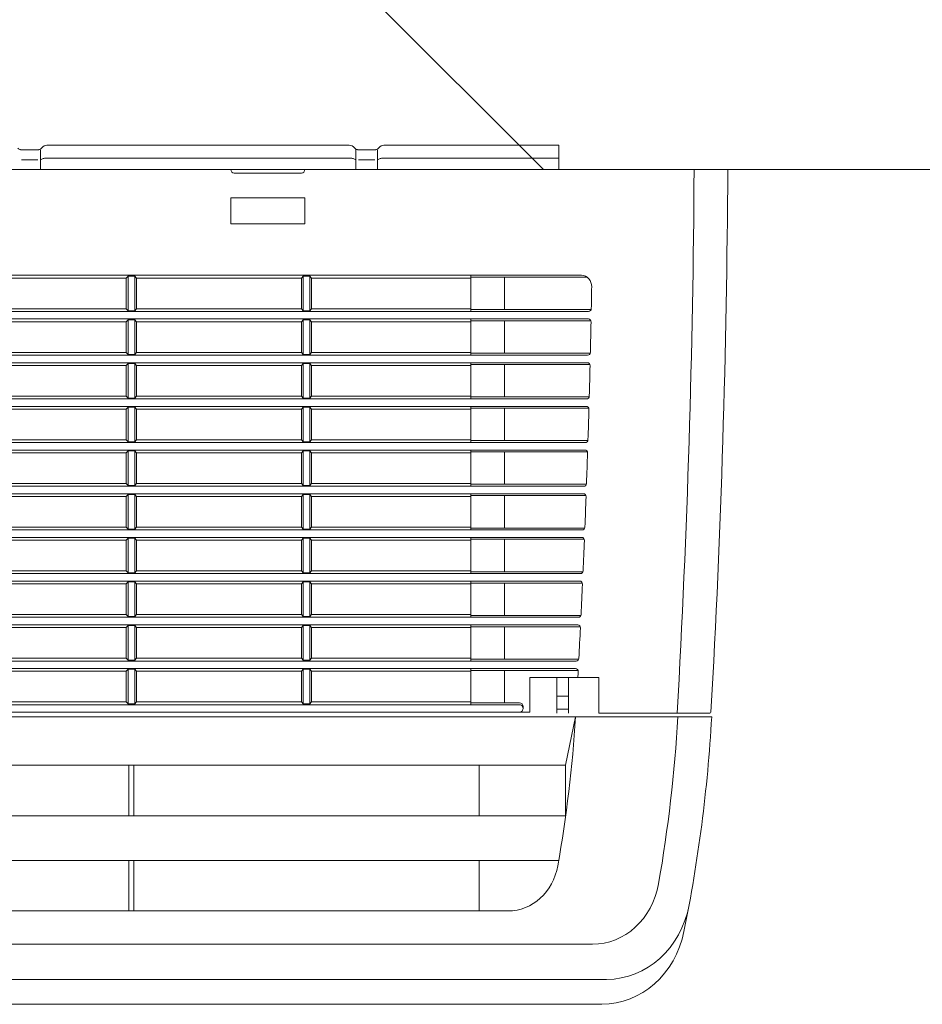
# Model space of a CAD drawing. Header units: millimetres. Extents: x -4612887 to -4536833, y -5457376 to -5415716.
# Tile 112 of 144: x -4578975 to -4578736, y -5437260 to -5436999. Entities that reach past the tile are written whole.
import ezdxf

# ---------------------------------------------------------------- set-up
doc = ezdxf.new("R2010")
doc.units = ezdxf.units.MM
doc.header["$MEASUREMENT"] = 0
doc.layers.add('is_KT-urzadzenia', color=104, linetype='Continuous', lineweight=30)
doc.layers.add('Ściany wewnętrzne', color=7, linetype='Continuous', lineweight=18)

msp = doc.modelspace()

# ---------------------------------------------------------------- hatches: boundary and pattern name
at = {"layer": 'Ściany wewnętrzne', "linetype": 'Continuous'}
h = msp.add_hatch(dxfattribs=at)
h.set_pattern_fill('CEGŁA_ZWYKŁA__2_', color=8, style=0, pattern_type=2)
h.set_pattern_definition([(315, (-4559356.9, -5416807.61), (91.9239, 91.9239), [])])
h.paths.add_polyline_path([(-4575200.69, -5437039.1), (-4575200.69, -5436789.1), (-4580875.69, -5436789.1), (-4580875.69, -5437039.1)])

# ---------------------------------------------------------------- linework, layer by layer
at = {"layer": 'is_KT-urzadzenia', "linetype": 'Continuous', "lineweight": 9}
for p, q in [((-4578887.71, -5437032.68), (-4578967.64, -5437032.68)), ((-4578832.27, -5437032.68), (-4578878.56, -5437032.68)), ((-4578832.27, -5437039.1), (-4578832.27, -5437032.68)), ((-4578969.78, -5437033.87), (-4578974.65, -5437033.87)), ((-4578969.36, -5437039.1), (-4578969.36, -5437033.87)), ((-4578969.01, -5437033.39), (-4578969.1, -5437033.51)), ((-4578886.34, -5437033.39), (-4578886.25, -5437033.51)), ((-4578885.98, -5437039.1), (-4578885.98, -5437033.87)), ((-4578880.7, -5437033.87), (-4578885.57, -5437033.87)), ((-4578880.28, -5437039.1), (-4578880.28, -5437033.87)), ((-4578879.93, -5437033.39), (-4578880.02, -5437033.51)), ((-4578970.06, -5437036.6), (-4578974.36, -5437036.6)), ((-4578968.85, -5437036.31), (-4578969.36, -5437036.6)), ((-4578887.29, -5437036.11), (-4578968.06, -5437036.11)), ((-4578885.98, -5437036.6), (-4578886.5, -5437036.31)), ((-4578880.98, -5437036.6), (-4578885.28, -5437036.6)), ((-4578879.77, -5437036.31), (-4578880.28, -5437036.6)), ((-4578832.27, -5437036.11), (-4578878.97, -5437036.11)), ((-4579220.59, -5437039.1), (-4578919.05, -5437039.1)), ((-4578918.16, -5437040.09), (-4578900.35, -5437040.09)), ((-4578899.46, -5437039.1), (-4578787.64, -5437039.1)), ((-4578919.05, -5437046.6), (-4578899.46, -5437046.6)), ((-4578919.05, -5437053.52), (-4578919.05, -5437046.6)), ((-4578899.46, -5437053.52), (-4578899.46, -5437046.6)), ((-4578919.05, -5437053.52), (-4578899.46, -5437053.52)), ((-4578826.3, -5437067.09), (-4579746.73, -5437067.09)), ((-4578946.67, -5437067.83), (-4578990.32, -5437067.83)), ((-4578946.22, -5437067.28), (-4578946.67, -5437067.83)), ((-4578946.67, -5437067.83), (-4578946.67, -5437075.93)), ((-4578946.22, -5437076.49), (-4578946.22, -5437067.28)), ((-4578944.44, -5437067.28), (-4578946.22, -5437067.28)), ((-4578944.44, -5437076.49), (-4578944.44, -5437067.28)), ((-4578944, -5437067.83), (-4578944.44, -5437067.28)), ((-4578900.35, -5437067.83), (-4578944, -5437067.83)), ((-4578944, -5437075.93), (-4578944, -5437067.83)), ((-4578899.9, -5437067.28), (-4578900.35, -5437067.83)), ((-4578900.35, -5437067.83), (-4578900.35, -5437075.93)), ((-4578899.9, -5437076.49), (-4578899.9, -5437067.28)), ((-4578898.12, -5437067.28), (-4578899.9, -5437067.28)), ((-4578898.12, -5437076.49), (-4578898.12, -5437067.28)), ((-4578897.67, -5437067.83), (-4578898.12, -5437067.28)), ((-4578855.58, -5437067.83), (-4578897.67, -5437067.83)), ((-4578897.67, -5437075.93), (-4578897.67, -5437067.83)), ((-4578855.58, -5437076.67), (-4578855.58, -5437067.09)), ((-4578824.8, -5437067.6), (-4578855.58, -5437067.6)), ((-4578846.68, -5437076.16), (-4578846.68, -5437067.6)), ((-4578824.45, -5437076.67), (-4579748.58, -5437076.67)), ((-4578946.67, -5437075.93), (-4578990.32, -5437075.93)), ((-4578946.22, -5437076.49), (-4578946.67, -5437075.93)), ((-4578944.44, -5437076.49), (-4578946.22, -5437076.49)), ((-4578944, -5437075.93), (-4578944.44, -5437076.49)), ((-4578900.35, -5437075.93), (-4578944, -5437075.93)), ((-4578899.9, -5437076.49), (-4578900.35, -5437075.93)), ((-4578898.12, -5437076.49), (-4578899.9, -5437076.49)), ((-4578897.67, -5437075.93), (-4578898.12, -5437076.49)), ((-4578855.58, -5437075.93), (-4578897.67, -5437075.93)), ((-4578823.74, -5437076.16), (-4578855.58, -5437076.16)), ((-4578824.51, -5437078.65), (-4579748.51, -5437078.65)), ((-4578946.67, -5437079.39), (-4578990.32, -5437079.39)), ((-4578946.22, -5437078.83), (-4578946.67, -5437079.39)), ((-4578946.67, -5437079.39), (-4578946.67, -5437087.48)), ((-4578944.44, -5437078.83), (-4578946.22, -5437078.83)), ((-4578946.22, -5437088.04), (-4578946.22, -5437078.83)), ((-4578944, -5437079.39), (-4578944.44, -5437078.83)), ((-4578944.44, -5437088.04), (-4578944.44, -5437078.83)), ((-4578900.35, -5437079.39), (-4578944, -5437079.39)), ((-4578944, -5437087.48), (-4578944, -5437079.39)), ((-4578899.9, -5437078.83), (-4578900.35, -5437079.39)), ((-4578900.35, -5437079.39), (-4578900.35, -5437087.48)), ((-4578898.12, -5437078.83), (-4578899.9, -5437078.83)), ((-4578899.9, -5437088.04), (-4578899.9, -5437078.83)), ((-4578897.67, -5437079.39), (-4578898.12, -5437078.83)), ((-4578898.12, -5437088.04), (-4578898.12, -5437078.83)), ((-4578855.58, -5437079.39), (-4578897.67, -5437079.39)), ((-4578897.67, -5437087.48), (-4578897.67, -5437079.39)), ((-4578855.58, -5437088.22), (-4578855.58, -5437078.65)), ((-4578823.8, -5437079.16), (-4578855.58, -5437079.16)), ((-4578846.68, -5437087.72), (-4578846.68, -5437079.16)), ((-4578946.67, -5437087.48), (-4578990.32, -5437087.48)), ((-4578946.22, -5437088.04), (-4578946.67, -5437087.48)), ((-4578944, -5437087.48), (-4578944.44, -5437088.04)), ((-4578900.35, -5437087.48), (-4578944, -5437087.48)), ((-4578899.9, -5437088.04), (-4578900.35, -5437087.48)), ((-4578897.67, -5437087.48), (-4578898.12, -5437088.04)), ((-4578855.58, -5437087.48), (-4578897.67, -5437087.48)), ((-4578823.98, -5437087.72), (-4578855.58, -5437087.72)), ((-4578824.69, -5437088.22), (-4579748.34, -5437088.22)), ((-4578824.77, -5437090.2), (-4579748.25, -5437090.2)), ((-4578946.22, -5437090.38), (-4578946.67, -5437090.94)), ((-4578944.44, -5437088.04), (-4578946.22, -5437088.04)), ((-4578946.22, -5437099.59), (-4578946.22, -5437090.38)), ((-4578944.44, -5437090.38), (-4578946.22, -5437090.38)), ((-4578944.44, -5437099.59), (-4578944.44, -5437090.38)), ((-4578944, -5437090.94), (-4578944.44, -5437090.38)), ((-4578899.9, -5437090.38), (-4578900.35, -5437090.94)), ((-4578898.12, -5437088.04), (-4578899.9, -5437088.04)), ((-4578899.9, -5437099.59), (-4578899.9, -5437090.38)), ((-4578898.12, -5437090.38), (-4578899.9, -5437090.38)), ((-4578898.12, -5437099.59), (-4578898.12, -5437090.38)), ((-4578897.67, -5437090.94), (-4578898.12, -5437090.38)), ((-4578855.58, -5437099.78), (-4578855.58, -5437090.2)), ((-4578946.67, -5437090.94), (-4578990.32, -5437090.94)), ((-4578946.67, -5437090.94), (-4578946.67, -5437099.04)), ((-4578900.35, -5437090.94), (-4578944, -5437090.94)), ((-4578944, -5437099.04), (-4578944, -5437090.94)), ((-4578900.35, -5437090.94), (-4578900.35, -5437099.04)), ((-4578897.67, -5437099.04), (-4578897.67, -5437090.94)), ((-4578855.58, -5437090.94), (-4578897.67, -5437090.94)), ((-4578824.05, -5437090.71), (-4578855.58, -5437090.71)), ((-4578846.68, -5437099.27), (-4578846.68, -5437090.71)), ((-4578824.98, -5437099.78), (-4579748.05, -5437099.78)), ((-4578946.67, -5437099.04), (-4578990.32, -5437099.04)), ((-4578946.22, -5437099.59), (-4578946.67, -5437099.04)), ((-4578944.44, -5437099.59), (-4578946.22, -5437099.59)), ((-4578944, -5437099.04), (-4578944.44, -5437099.59)), ((-4578900.35, -5437099.04), (-4578944, -5437099.04)), ((-4578899.9, -5437099.59), (-4578900.35, -5437099.04)), ((-4578898.12, -5437099.59), (-4578899.9, -5437099.59)), ((-4578897.67, -5437099.04), (-4578898.12, -5437099.59)), ((-4578855.58, -5437099.04), (-4578897.67, -5437099.04)), ((-4578824.27, -5437099.27), (-4578855.58, -5437099.27)), ((-4578825.08, -5437101.75), (-4579747.95, -5437101.75)), ((-4578946.67, -5437102.49), (-4578990.32, -5437102.49)), ((-4578946.22, -5437101.94), (-4578946.67, -5437102.49)), ((-4578946.67, -5437102.49), (-4578946.67, -5437110.59)), ((-4578944.44, -5437101.94), (-4578946.22, -5437101.94)), ((-4578946.22, -5437111.15), (-4578946.22, -5437101.94)), ((-4578944, -5437102.49), (-4578944.44, -5437101.94)), ((-4578944.44, -5437111.15), (-4578944.44, -5437101.94)), ((-4578900.35, -5437102.49), (-4578944, -5437102.49)), ((-4578944, -5437110.59), (-4578944, -5437102.49)), ((-4578899.9, -5437101.94), (-4578900.35, -5437102.49)), ((-4578900.35, -5437102.49), (-4578900.35, -5437110.59)), ((-4578898.12, -5437101.94), (-4578899.9, -5437101.94)), ((-4578899.9, -5437111.15), (-4578899.9, -5437101.94)), ((-4578897.67, -5437102.49), (-4578898.12, -5437101.94)), ((-4578898.12, -5437111.15), (-4578898.12, -5437101.94)), ((-4578855.58, -5437102.49), (-4578897.67, -5437102.49)), ((-4578897.67, -5437110.59), (-4578897.67, -5437102.49)), ((-4578855.58, -5437111.33), (-4578855.58, -5437101.75)), ((-4578824.36, -5437102.26), (-4578855.58, -5437102.26)), ((-4578846.68, -5437110.82), (-4578846.68, -5437102.26)), ((-4578946.67, -5437110.59), (-4578990.32, -5437110.59)), ((-4578946.22, -5437111.15), (-4578946.67, -5437110.59)), ((-4578944.44, -5437111.15), (-4578946.22, -5437111.15)), ((-4578944, -5437110.59), (-4578944.44, -5437111.15)), ((-4578900.35, -5437110.59), (-4578944, -5437110.59)), ((-4578899.9, -5437111.15), (-4578900.35, -5437110.59)), ((-4578898.12, -5437111.15), (-4578899.9, -5437111.15)), ((-4578897.67, -5437110.59), (-4578898.12, -5437111.15)), ((-4578855.58, -5437110.59), (-4578897.67, -5437110.59)), ((-4578824.61, -5437110.82), (-4578855.58, -5437110.82)), ((-4578825.32, -5437111.33), (-4579747.71, -5437111.33)), ((-4578825.43, -5437113.31), (-4579747.6, -5437113.31)), ((-4578946.22, -5437113.49), (-4578946.67, -5437114.05)), ((-4578944.44, -5437113.49), (-4578946.22, -5437113.49)), ((-4578946.22, -5437122.7), (-4578946.22, -5437113.49)), ((-4578944, -5437114.05), (-4578944.44, -5437113.49)), ((-4578944.44, -5437122.7), (-4578944.44, -5437113.49)), ((-4578899.9, -5437113.49), (-4578900.35, -5437114.05)), ((-4578898.12, -5437113.49), (-4578899.9, -5437113.49)), ((-4578899.9, -5437122.7), (-4578899.9, -5437113.49)), ((-4578897.67, -5437114.05), (-4578898.12, -5437113.49)), ((-4578898.12, -5437122.7), (-4578898.12, -5437113.49)), ((-4578855.58, -5437122.88), (-4578855.58, -5437113.31)), ((-4578824.71, -5437113.81), (-4578855.58, -5437113.81)), ((-4578846.68, -5437122.37), (-4578846.68, -5437113.81)), ((-4578946.67, -5437114.05), (-4578990.32, -5437114.05)), ((-4578946.67, -5437114.05), (-4578946.67, -5437122.14)), ((-4578900.35, -5437114.05), (-4578944, -5437114.05)), ((-4578944, -5437122.14), (-4578944, -5437114.05)), ((-4578900.35, -5437114.05), (-4578900.35, -5437122.14)), ((-4578855.58, -5437114.05), (-4578897.67, -5437114.05)), ((-4578897.67, -5437122.14), (-4578897.67, -5437114.05)), ((-4578825.7, -5437122.88), (-4579747.32, -5437122.88)), ((-4578946.67, -5437122.14), (-4578990.32, -5437122.14)), ((-4578946.22, -5437122.7), (-4578946.67, -5437122.14)), ((-4578944.44, -5437122.7), (-4578946.22, -5437122.7)), ((-4578944, -5437122.14), (-4578944.44, -5437122.7)), ((-4578900.35, -5437122.14), (-4578944, -5437122.14)), ((-4578899.9, -5437122.7), (-4578900.35, -5437122.14)), ((-4578898.12, -5437122.7), (-4578899.9, -5437122.7)), ((-4578897.67, -5437122.14), (-4578898.12, -5437122.7)), ((-4578855.58, -5437122.14), (-4578897.67, -5437122.14)), ((-4578825, -5437122.37), (-4578855.58, -5437122.37)), ((-4578825.83, -5437124.86), (-4579747.19, -5437124.86)), ((-4578946.67, -5437125.6), (-4578990.32, -5437125.6)), ((-4578946.22, -5437125.04), (-4578946.67, -5437125.6)), ((-4578946.67, -5437125.6), (-4578946.67, -5437133.7)), ((-4578946.22, -5437134.25), (-4578946.22, -5437125.04)), ((-4578944.44, -5437125.04), (-4578946.22, -5437125.04)), ((-4578944.44, -5437134.25), (-4578944.44, -5437125.04)), ((-4578944, -5437125.6), (-4578944.44, -5437125.04)), ((-4578944, -5437133.7), (-4578944, -5437125.6)), ((-4578900.35, -5437125.6), (-4578944, -5437125.6)), ((-4578899.9, -5437125.04), (-4578900.35, -5437125.6)), ((-4578900.35, -5437125.6), (-4578900.35, -5437133.7)), ((-4578899.9, -5437134.25), (-4578899.9, -5437125.04)), ((-4578898.12, -5437125.04), (-4578899.9, -5437125.04)), ((-4578898.12, -5437134.25), (-4578898.12, -5437125.04)), ((-4578897.67, -5437125.6), (-4578898.12, -5437125.04)), ((-4578897.67, -5437133.7), (-4578897.67, -5437125.6)), ((-4578855.58, -5437125.6), (-4578897.67, -5437125.6)), ((-4578855.58, -5437134.44), (-4578855.58, -5437124.86)), ((-4578825.11, -5437125.37), (-4578855.58, -5437125.37)), ((-4578846.68, -5437133.93), (-4578846.68, -5437125.37)), ((-4578826.14, -5437134.44), (-4579746.89, -5437134.44)), ((-4578946.67, -5437133.7), (-4578990.32, -5437133.7)), ((-4578946.22, -5437134.25), (-4578946.67, -5437133.7)), ((-4578944.44, -5437134.25), (-4578946.22, -5437134.25)), ((-4578944, -5437133.7), (-4578944.44, -5437134.25)), ((-4578900.35, -5437133.7), (-4578944, -5437133.7)), ((-4578899.9, -5437134.25), (-4578900.35, -5437133.7)), ((-4578898.12, -5437134.25), (-4578899.9, -5437134.25)), ((-4578897.67, -5437133.7), (-4578898.12, -5437134.25)), ((-4578855.58, -5437133.7), (-4578897.67, -5437133.7)), ((-4578825.43, -5437133.93), (-4578855.58, -5437133.93)), ((-4578826.28, -5437136.41), (-4579746.75, -5437136.41)), ((-4578946.67, -5437137.15), (-4578990.32, -5437137.15)), ((-4578946.22, -5437136.6), (-4578946.67, -5437137.15)), ((-4578946.67, -5437137.15), (-4578946.67, -5437145.25)), ((-4578944.44, -5437136.6), (-4578946.22, -5437136.6)), ((-4578946.22, -5437145.8), (-4578946.22, -5437136.6)), ((-4578944, -5437137.15), (-4578944.44, -5437136.6)), ((-4578944.44, -5437145.8), (-4578944.44, -5437136.6)), ((-4578900.35, -5437137.15), (-4578944, -5437137.15)), ((-4578944, -5437145.25), (-4578944, -5437137.15)), ((-4578899.9, -5437136.6), (-4578900.35, -5437137.15)), ((-4578900.35, -5437137.15), (-4578900.35, -5437145.25)), ((-4578898.12, -5437136.6), (-4578899.9, -5437136.6)), ((-4578899.9, -5437145.8), (-4578899.9, -5437136.6)), ((-4578897.67, -5437137.15), (-4578898.12, -5437136.6)), ((-4578898.12, -5437145.8), (-4578898.12, -5437136.6)), ((-4578855.58, -5437137.15), (-4578897.67, -5437137.15)), ((-4578897.67, -5437145.25), (-4578897.67, -5437137.15)), ((-4578855.58, -5437145.99), (-4578855.58, -5437136.41)), ((-4578825.56, -5437136.92), (-4578855.58, -5437136.92)), ((-4578846.68, -5437145.48), (-4578846.68, -5437136.92)), ((-4578826.62, -5437145.99), (-4579746.41, -5437145.99)), ((-4578946.67, -5437145.25), (-4578990.32, -5437145.25)), ((-4578946.22, -5437145.8), (-4578946.67, -5437145.25)), ((-4578944.44, -5437145.8), (-4578946.22, -5437145.8)), ((-4578944, -5437145.25), (-4578944.44, -5437145.8)), ((-4578900.35, -5437145.25), (-4578944, -5437145.25)), ((-4578899.9, -5437145.8), (-4578900.35, -5437145.25)), ((-4578898.12, -5437145.8), (-4578899.9, -5437145.8)), ((-4578897.67, -5437145.25), (-4578898.12, -5437145.8)), ((-4578855.58, -5437145.25), (-4578897.67, -5437145.25)), ((-4578825.92, -5437145.48), (-4578855.58, -5437145.48)), ((-4578826.78, -5437147.96), (-4579746.25, -5437147.96)), ((-4578946.67, -5437148.7), (-4578990.32, -5437148.7)), ((-4578946.22, -5437148.15), (-4578946.67, -5437148.7)), ((-4578946.67, -5437148.7), (-4578946.67, -5437156.8)), ((-4578946.22, -5437157.36), (-4578946.22, -5437148.15)), ((-4578944.44, -5437148.15), (-4578946.22, -5437148.15)), ((-4578944.44, -5437157.36), (-4578944.44, -5437148.15)), ((-4578944, -5437148.7), (-4578944.44, -5437148.15)), ((-4578900.35, -5437148.7), (-4578944, -5437148.7)), ((-4578944, -5437156.8), (-4578944, -5437148.7)), ((-4578899.9, -5437148.15), (-4578900.35, -5437148.7)), ((-4578900.35, -5437148.7), (-4578900.35, -5437156.8)), ((-4578899.9, -5437157.36), (-4578899.9, -5437148.15)), ((-4578898.12, -5437148.15), (-4578899.9, -5437148.15)), ((-4578898.12, -5437157.36), (-4578898.12, -5437148.15)), ((-4578897.67, -5437148.7), (-4578898.12, -5437148.15)), ((-4578855.58, -5437148.7), (-4578897.67, -5437148.7)), ((-4578897.67, -5437156.8), (-4578897.67, -5437148.7)), ((-4578855.58, -5437157.54), (-4578855.58, -5437147.96)), ((-4578826.05, -5437148.47), (-4578855.58, -5437148.47)), ((-4578846.68, -5437157.03), (-4578846.68, -5437148.47)), ((-4578827.15, -5437157.54), (-4579745.88, -5437157.54)), ((-4578946.67, -5437156.8), (-4578990.32, -5437156.8)), ((-4578946.22, -5437157.36), (-4578946.67, -5437156.8)), ((-4578944.44, -5437157.36), (-4578946.22, -5437157.36)), ((-4578944, -5437156.8), (-4578944.44, -5437157.36)), ((-4578900.35, -5437156.8), (-4578944, -5437156.8)), ((-4578899.9, -5437157.36), (-4578900.35, -5437156.8)), ((-4578898.12, -5437157.36), (-4578899.9, -5437157.36)), ((-4578897.67, -5437156.8), (-4578898.12, -5437157.36)), ((-4578855.58, -5437156.8), (-4578897.67, -5437156.8)), ((-4578826.45, -5437157.03), (-4578855.58, -5437157.03)), ((-4578827.32, -5437159.52), (-4579745.71, -5437159.52)), ((-4578946.67, -5437160.26), (-4578990.32, -5437160.26)), ((-4578946.22, -5437159.7), (-4578946.67, -5437160.26)), ((-4578946.67, -5437160.26), (-4578946.67, -5437168.36)), ((-4578944.44, -5437159.7), (-4578946.22, -5437159.7)), ((-4578946.22, -5437168.91), (-4578946.22, -5437159.7)), ((-4578944, -5437160.26), (-4578944.44, -5437159.7)), ((-4578944.44, -5437168.91), (-4578944.44, -5437159.7)), ((-4578900.35, -5437160.26), (-4578944, -5437160.26)), ((-4578944, -5437168.36), (-4578944, -5437160.26)), ((-4578899.9, -5437159.7), (-4578900.35, -5437160.26)), ((-4578900.35, -5437160.26), (-4578900.35, -5437168.36)), ((-4578898.12, -5437159.7), (-4578899.9, -5437159.7)), ((-4578899.9, -5437168.91), (-4578899.9, -5437159.7)), ((-4578897.67, -5437160.26), (-4578898.12, -5437159.7)), ((-4578898.12, -5437168.91), (-4578898.12, -5437159.7)), ((-4578855.58, -5437160.26), (-4578897.67, -5437160.26)), ((-4578897.67, -5437168.36), (-4578897.67, -5437160.26)), ((-4578855.58, -5437169.1), (-4578855.58, -5437159.52)), ((-4578826.59, -5437160.03), (-4578855.58, -5437160.03)), ((-4578846.68, -5437168.59), (-4578846.68, -5437160.03)), ((-4578946.67, -5437168.36), (-4578990.32, -5437168.36)), ((-4578946.22, -5437168.91), (-4578946.67, -5437168.36)), ((-4578944, -5437168.36), (-4578944.44, -5437168.91)), ((-4578900.35, -5437168.36), (-4578944, -5437168.36)), ((-4578899.9, -5437168.91), (-4578900.35, -5437168.36)), ((-4578897.67, -5437168.36), (-4578898.12, -5437168.91)), ((-4578855.58, -5437168.36), (-4578897.67, -5437168.36)), ((-4578827.03, -5437168.59), (-4578855.58, -5437168.59)), ((-4578827.73, -5437169.1), (-4579745.3, -5437169.1)), ((-4578827.91, -5437171.07), (-4579745.11, -5437171.07)), ((-4578944.44, -5437168.91), (-4578946.22, -5437168.91)), ((-4578898.12, -5437168.91), (-4578899.9, -5437168.91)), ((-4578855.58, -5437180.65), (-4578855.58, -5437171.07)), ((-4578946.67, -5437171.81), (-4578990.32, -5437171.81)), ((-4578946.22, -5437171.26), (-4578946.67, -5437171.81)), ((-4578946.67, -5437171.81), (-4578946.67, -5437179.91)), ((-4578944.44, -5437171.26), (-4578946.22, -5437171.26)), ((-4578946.22, -5437180.46), (-4578946.22, -5437171.26)), ((-4578944, -5437171.81), (-4578944.44, -5437171.26)), ((-4578944.44, -5437180.46), (-4578944.44, -5437171.26)), ((-4578900.35, -5437171.81), (-4578944, -5437171.81)), ((-4578944, -5437179.91), (-4578944, -5437171.81)), ((-4578899.9, -5437171.26), (-4578900.35, -5437171.81)), ((-4578900.35, -5437171.81), (-4578900.35, -5437179.91)), ((-4578898.12, -5437171.26), (-4578899.9, -5437171.26)), ((-4578899.9, -5437180.46), (-4578899.9, -5437171.26)), ((-4578897.67, -5437171.81), (-4578898.12, -5437171.26)), ((-4578898.12, -5437180.46), (-4578898.12, -5437171.26)), ((-4578855.58, -5437171.81), (-4578897.67, -5437171.81)), ((-4578897.67, -5437179.91), (-4578897.67, -5437171.81)), ((-4578827.25, -5437171.58), (-4578855.58, -5437171.58)), ((-4578846.68, -5437180.14), (-4578846.68, -5437171.58)), ((-4578821.73, -5437173.49), (-4578839.99, -5437173.49)), ((-4578839.99, -5437182.62), (-4578839.99, -5437173.49)), ((-4578832.87, -5437182.87), (-4578832.87, -5437173.49)), ((-4578829.75, -5437182.87), (-4578829.75, -5437173.49)), ((-4578821.73, -5437182.87), (-4578821.73, -5437173.49)), ((-4578829.75, -5437178.43), (-4578832.87, -5437178.43)), ((-4578842.67, -5437180.65), (-4579730.36, -5437180.65)), ((-4578946.67, -5437179.91), (-4578990.32, -5437179.91)), ((-4578946.22, -5437180.46), (-4578946.67, -5437179.91)), ((-4578944.44, -5437180.46), (-4578946.22, -5437180.46)), ((-4578944, -5437179.91), (-4578944.44, -5437180.46)), ((-4578900.35, -5437179.91), (-4578944, -5437179.91)), ((-4578899.9, -5437180.46), (-4578900.35, -5437179.91)), ((-4578898.12, -5437180.46), (-4578899.9, -5437180.46)), ((-4578897.67, -5437179.91), (-4578898.12, -5437180.46)), ((-4578855.58, -5437179.91), (-4578897.67, -5437179.91)), ((-4578842.67, -5437180.14), (-4578855.58, -5437180.14)), ((-4578841.78, -5437181.64), (-4578841.78, -5437181.09)), ((-4578791.89, -5437183.86), (-4579781.13, -5437183.86)), ((-4578839.99, -5437182.62), (-4579733.03, -5437182.62)), ((-4578829.75, -5437181.88), (-4578832.87, -5437181.88)), ((-4578830.51, -5437196.69), (-4578827.87, -5437183.86)), ((-4578792.36, -5437182.87), (-4578821.73, -5437182.87)), ((-4579742.51, -5437196.69), (-4578830.51, -5437196.69)), ((-4578946, -5437210.02), (-4578946, -5437196.69)), ((-4578944.66, -5437210.02), (-4578944.66, -5437196.69)), ((-4578853.36, -5437210.02), (-4578853.36, -5437196.69)), ((-4578830.51, -5437210.02), (-4578830.51, -5437196.69)), ((-4579742.7, -5437210.02), (-4578830.51, -5437210.02)), ((-4579740.92, -5437221.87), (-4578832.36, -5437221.87)), ((-4578946, -5437235.2), (-4578946, -5437221.87)), ((-4578944.66, -5437235.2), (-4578944.66, -5437221.87)), ((-4578853.36, -5437235.2), (-4578853.36, -5437221.87)), ((-4579727.31, -5437235.2), (-4578845.71, -5437235.2)), ((-4579749.59, -5437244.01), (-4578823.44, -5437244.01)), ((-4579753.35, -5437253.3), (-4578819.68, -5437253.3)), ((-4579752.07, -5437259.89), (-4578820.95, -5437259.89))]:
    msp.add_line(p, q, dxfattribs=at)
at = {"layer": 'is_KT-urzadzenia', "linetype": 'Continuous', "lineweight": 9, "extrusion": (0, 0, -1)}
for centre, major_axis, ratio, start_param, end_param in [((-4578967.64, -5437034.66), (0, 1.97), 0.902143, -0.876056, 0.000003), ((-4578887.71, -5437034.66), (0, 1.97), 0.902143, 0, 0.876058), ((-4578878.56, -5437034.66), (0, 1.97), 0.902143, -0.876056, 0.000003), ((-4578974.65, -5437032.88), (0, 0.987), 0.902143, 3.141598, 4.017656), ((-4578969.78, -5437032.88), (0, 0.987), 0.902143, 2.265529, 3.141587), ((-4578885.57, -5437032.88), (0, 0.987), 0.902143, 3.141598, 4.017656), ((-4578880.7, -5437032.88), (0, 0.987), 0.902143, 2.265529, 3.141587), ((-4578968.06, -5437038.08), (0, 1.97), 0.902143, -0.46129, 0), ((-4578887.29, -5437038.08), (0, 1.97), 0.902143, -0.000003, 0.461287), ((-4578878.97, -5437038.08), (0, 1.97), 0.902143, -0.46129, 0), ((-4578918.16, -5437039.1), (0, 0.987), 0.902143, 3.141593, 4.712389), ((-4578900.35, -5437039.1), (0, 0.987), 0.902143, 1.570796, 3.141593), ((-4581103.7, -5437022.78), (0, 2557.46), 0.902143, 1.577178, 1.633435), ((-4581103.7, -5437022.78), (0, 2567.34), 0.902143, 1.577154, 1.633086), ((-4578826.3, -5437070.06), (0, 2.96), 0.902143, 0, 1.589522), ((-4581103.7, -5437022.78), (0, 2527.84), 0.902143, 1.589522, 1.591812), ((-4578824.45, -5437075.88), (0, 0.79), 0.902143, 1.591809, 3.14159), ((-4578824.51, -5437079.44), (0, 0.79), 0.902143, 0.000001, 1.59322), ((-4581103.7, -5437022.78), (0, 2527.84), 0.902143, 1.59322, 1.596386), ((-4578824.69, -5437087.43), (0, 0.79), 0.902143, 1.596381, 3.141589), ((-4578824.77, -5437090.99), (0, 0.79), 0.902143, -0.000003, 1.597789), ((-4581103.7, -5437022.78), (0, 2527.84), 0.902143, 1.597791, 1.600958), ((-4578824.98, -5437098.99), (0, 0.79), 0.902143, 1.600963, 3.141598), ((-4578825.08, -5437102.54), (0, 0.79), 0.902143, 0, 1.602366), ((-4581103.7, -5437022.78), (0, 2527.84), 0.902143, 1.602366, 1.605533), ((-4578825.32, -5437110.54), (0, 0.79), 0.902143, 1.605532, 3.141592), ((-4578825.43, -5437114.1), (0, 0.79), 0.902143, 0.000006, 1.606946), ((-4581103.7, -5437022.78), (0, 2527.84), 0.902143, 1.60694, 1.610107), ((-4578825.7, -5437122.09), (0, 0.79), 0.902143, 1.610106, 3.141591), ((-4578825.83, -5437125.65), (0, 0.79), 0.902143, 0, 1.611516), ((-4581103.7, -5437022.78), (0, 2527.84), 0.902143, 1.611516, 1.614684), ((-4578826.14, -5437133.65), (0, 0.79), 0.902143, 1.614684, 3.141594), ((-4578826.28, -5437137.2), (0, 0.79), 0.902143, -0.000002, 1.616089), ((-4581103.7, -5437022.78), (0, 2527.84), 0.902143, 1.616091, 1.61926), ((-4578826.62, -5437145.2), (0, 0.79), 0.902143, 1.619262, 3.141595), ((-4578826.78, -5437148.75), (0, 0.79), 0.902143, 0.000003, 1.620671), ((-4581103.7, -5437022.78), (0, 2527.84), 0.902143, 1.620667, 1.623837), ((-4578827.15, -5437156.75), (0, 0.79), 0.902143, 1.623839, 3.141594), ((-4578827.32, -5437160.31), (0, 0.79), 0.902143, -0.000002, 1.625244), ((-4581103.7, -5437022.78), (0, 2527.84), 0.902143, 1.625246, 1.628416), ((-4578827.73, -5437168.31), (0, 0.79), 0.902143, 1.628421, 3.141597), ((-4578827.91, -5437171.86), (0, 0.79), 0.902143, 0, 1.629826), ((-4581103.7, -5437022.77), (0, 2527.84), 0.902142, 1.629827, 1.630454), ((-4578842.67, -5437181.13), (0, 0.987), 0.902143, 0, 1.570796), ((-4578842.67, -5437181.64), (0, 0.987), 0.902143, 0, 3.141593), ((-4579117.29, -5437161.2), (0, 321.61), 0.902143, 1.641302, 1.764948), ((-4579117.02, -5437161.2), (0, 351.23), 0.902143, 1.635347, 1.762204), ((-4579117.02, -5437161.2), (0, 361.11), 0.902143, 1.633579, 1.792583), ((-4578792.36, -5437182.57), (0, 0.296), 0.902143, 1.63308, 3.141587), ((-4578845.71, -5437220.39), (0, 14.81), 0.902143, 1.764948, 3.141592), ((-4578823.44, -5437224.26), (0, 19.75), 0.902143, 1.762204, 3.141593), ((-4578819.68, -5437228.61), (0, 24.69), 0.902143, 1.772547, 3.141593), ((-4578820.95, -5437235.2), (0, 24.69), 0.902143, 1.792583, 3.141593)]:
    msp.add_ellipse(centre, major_axis=major_axis, ratio=ratio, start_param=start_param, end_param=end_param, dxfattribs=at)
at = {"layer": 'Ściany wewnętrzne', "color": 8, "linetype": 'Continuous', "flags": 128}
msp.add_lwpolyline([(-4580875.69, -5437039.1), (-4575200.69, -5437039.1)], dxfattribs=at)

doc.saveas('drawing.dxf')
